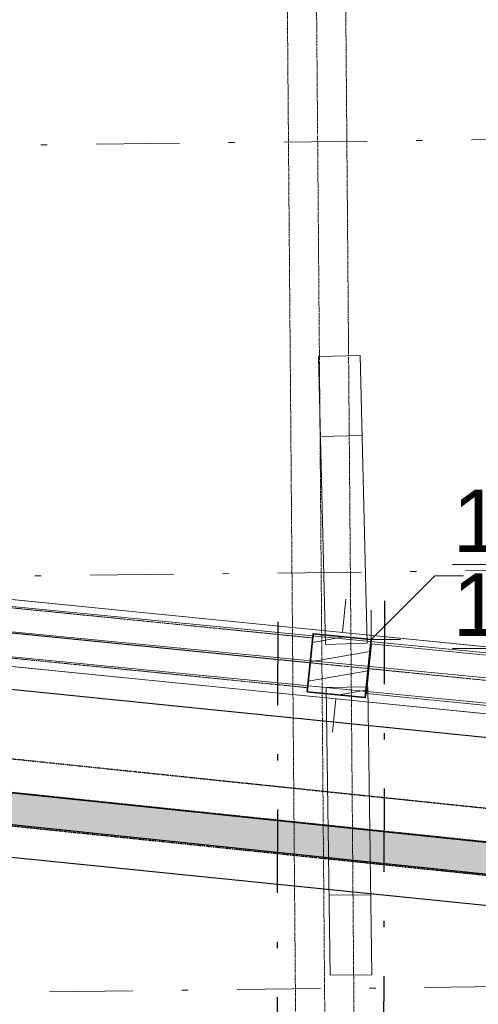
# Model space of a CAD drawing. Header units: millimetres. Extents: x -23738 to 4435, y -2716 to 20653.
# Tile 128 of 160: x -2844 to -1744, y 7390 to 9752. Entities that reach past the tile are written whole.
import ezdxf

# ---------------------------------------------------------------- set-up
doc = ezdxf.new("R2010")
doc.units = ezdxf.units.MM
doc.header["$MEASUREMENT"] = 0
for name, pattern in [('Wipeout_Contour', [1000, 0, -1000]), ('Čerchovaná', [450, 200, -117.5, 15, -117.5]), ('Čerchovaná M', [4.5, 2.5, -0.85, 0.3, -0.85]), ('Čerchovaná S', [3.5, 1.5, -0.85, 0.3, -0.85])]:
    doc.linetypes.add(name, pattern=pattern)
for name, color, linetype in [('9._POHLED ZÁPADNÍ_2_Anotace - SP', 7, 'Continuous'), ('9._POHLED ZÁPADNÍ_2_Konstrukce - krov', 7, 'Continuous'), ('9._POHLED ZÁPADNÍ_2_Konstrukce - nosné', 7, 'Continuous'), ('9._POHLED ZÁPADNÍ_2_Kresby a obrázky', 7, 'Continuous'), ('9._POHLED ZÁPADNÍ_2_Nové_Konstrukce - krov', 7, 'Continuous'), ('9._POHLED ZÁPADNÍ_2_Nové_Konstrukce - nosné', 7, 'Continuous'), ('9._POHLED ZÁPADNÍ_2_Nové_Výplně - Povrchové', 7, 'Continuous'), ('9._POHLED ZÁPADNÍ_2_Nové_Výplně – Řezové', 7, 'Continuous'), ('9._POHLED ZÁPADNÍ_2_Výplně - Povrchové', 7, 'Continuous'), ('9._POHLED ZÁPADNÍ_2_Výplně – Řezové', 7, 'Continuous')]:
    doc.layers.add(name, color=color, linetype=linetype)
doc.styles.add('GENEROVANÝ_STYL_1', font='txt')

msp = doc.modelspace()

# ---------------------------------------------------------------- linework, layer by layer
at = {"layer": '9._POHLED ZÁPADNÍ_2_Konstrukce - krov', "color": 8, "linetype": 'Čerchovaná', "lineweight": 13}
for p, q in [((-210.7, 9481.5), (-4110.8, 9437.5)), ((-772.5, 7443.3), (-4055.2, 7406.3))]:
    msp.add_line(p, q, dxfattribs=at)
at = {"layer": '9._POHLED ZÁPADNÍ_2_Konstrukce - krov', "color": 8, "linetype": 'Continuous', "lineweight": 13}
msp.add_line((-1999.6, 7461.3), (-2099.6, 7460), dxfattribs=at)

# ---------------------------------------------------------------- wipeouts: each hides what was drawn before it
at = {"color": 254, "linetype": 'Wipeout_Contour', "lineweight": 0, "ltscale": 43667.683526}
msp.add_wipeout([(-11030, 8570.7), (-702.1, 7524.2), (-702.1, 7926.3), (-10989.7, 8968.7)], dxfattribs=at).dxf.layer = '9._POHLED ZÁPADNÍ_2_Nové_Výplně - Povrchové'

# ---------------------------------------------------------------- next in the draw order: linework, layer by layer
at = {"layer": '9._POHLED ZÁPADNÍ_2_Nové_Konstrukce - nosné', "color": 1, "linetype": 'Continuous', "lineweight": 25, "flags": 128}
for points in [[(-702.1, 7926.3), (-10989.7, 8968.7)], [(-11030, 8570.7), (-702.1, 7524.2)]]:
    msp.add_lwpolyline(points, dxfattribs=at)

# ---------------------------------------------------------------- next in the draw order: wipeouts: each hides what was drawn before it
at = {"color": 254, "linetype": 'Wipeout_Contour', "lineweight": 0, "ltscale": 43915.405212}
msp.add_wipeout([(-10496.3, 8963.1), (-772.1, 7992), (-772.1, 8152.8), (-10480.4, 9122.3)], dxfattribs=at).dxf.layer = '9._POHLED ZÁPADNÍ_2_Výplně - Povrchové'

# ---------------------------------------------------------------- next in the draw order: linework, layer by layer
at = {"layer": '9._POHLED ZÁPADNÍ_2_Konstrukce - krov', "color": 8, "linetype": 'Continuous', "lineweight": 13}
for p, q in [((-2027.8, 8946.6), (-2127.7, 8944.2)), ((-2123.1, 8752.2), (-2023.1, 8754.6))]:
    msp.add_line(p, q, dxfattribs=at)
at = {"layer": '9._POHLED ZÁPADNÍ_2_Konstrukce - krov', "color": 8, "linetype": 'Čerchovaná', "lineweight": 13}
msp.add_line((-225, 8447.5), (-4125.1, 8403.5), dxfattribs=at)
at = {"layer": '9._POHLED ZÁPADNÍ_2_Konstrukce - nosné', "color": 251, "linetype": 'Continuous', "lineweight": 20, "true_color": 0x6a6a6a, "flags": 128}
for points in [[(-772.1, 8152.8), (-10480.4, 9122.3)], [(-10496.3, 8963.1), (-772.1, 7992)]]:
    msp.add_lwpolyline(points, dxfattribs=at)
at = {"layer": '9._POHLED ZÁPADNÍ_2_Kresby a obrázky', "color": 8, "linetype": 'Continuous', "lineweight": 13}
msp.add_line((-1779.5, 8418.7), (-1848.2, 8418.7), dxfattribs=at)

# ---------------------------------------------------------------- next in the draw order: texts
at = {"layer": '9._POHLED ZÁPADNÍ_2_Anotace - SP', "color": 8, "linetype": 'Continuous', "lineweight": 13, "insert": (-1631.2, 8448.7), "char_height": 150, "attachment_point": 5, "line_spacing_factor": 0.804162, "style": 'GENEROVANÝ_STYL_1'}
msp.add_mtext('\\A1;{\\pqc;\\fArial|b0|i0|c238|p38;\\L\\L1\\fArial|b0|i0|c238|p38;\\L\\L4\\fArial|b0|i0|c238|p38;\\L\\L0\\P\\pqc;\\fArial|b0|i0|c238|p38;1\\fArial|b0|i0|c238|p38;4\\fArial|b0|i0|c238|p38;0}', dxfattribs=at)

# ---------------------------------------------------------------- next in the draw order: wipeouts: each hides what was drawn before it
at = {"color": 254, "linetype": 'Wipeout_Contour', "lineweight": 0, "ltscale": 33892.773281}
msp.add_wipeout([(-4623.9, 8081.2), (-4631.7, 8006.6), (-702.1, 7596.3), (-702.1, 7671.7)], dxfattribs=at).dxf.layer = '9._POHLED ZÁPADNÍ_2_Nové_Výplně – Řezové'
at = {"color": 254, "linetype": 'Wipeout_Contour', "lineweight": 0, "ltscale": 33848.64421}
msp.add_wipeout([(-2154.6, 8140.1), (-2015.3, 8126.2), (-2001.3, 8265.5), (-2140.6, 8279.4)], dxfattribs=at).dxf.layer = '9._POHLED ZÁPADNÍ_2_Výplně – Řezové'

# ---------------------------------------------------------------- next in the draw order: hatches: boundary and pattern name
at = {"layer": '9._POHLED ZÁPADNÍ_2_Nové_Výplně – Řezové', "linetype": 'Continuous', "lineweight": 20, "true_color": 0xffaaaa}
h = msp.add_hatch(dxfattribs=at)
h.set_pattern_fill('Sádra_0002', color=21, style=0, pattern_type=2)
h.set_pattern_definition([(0, (0, -9e-13), (0, 37.5), [0, -37.5])])
h.paths.add_polyline_path([(-4623.9, 8081.2), (-4631.7, 8006.6), (-702.1, 7596.3), (-702.1, 7671.7)])
at = {"layer": '9._POHLED ZÁPADNÍ_2_Výplně – Řezové', "linetype": 'Continuous', "lineweight": 20, "true_color": 0xa86b51}
h = msp.add_hatch(dxfattribs=at)
h.set_pattern_fill('Dřevo_0002', color=35, style=0, pattern_type=2)
h.set_pattern_definition([(10, (0, -9e-13), (-7.81417, 44.31635), [])])
h.paths.add_polyline_path([(-2154.6, 8140.1), (-2015.3, 8126.2), (-2001.3, 8265.5), (-2140.6, 8279.4)])

# ---------------------------------------------------------------- next in the draw order: linework, layer by layer
at = {"layer": '9._POHLED ZÁPADNÍ_2_Konstrukce - krov', "color": 8, "linetype": 'Čerchovaná M', "lineweight": 13}
for p, q in [((-2256, 16398.7), (-2170.8, 5947)), ((-2116, 16399.9), (-2030.8, 5948.1)), ((-4002.4, 8455.3), (-2141.6, 8269.4)), ((-4014.3, 8335.8), (-2153.6, 8150)), ((-2153.6, 8150), (-2141.6, 8269.4))]:
    msp.add_line(p, q, dxfattribs=at)
at = {"layer": '9._POHLED ZÁPADNÍ_2_Konstrukce - krov', "color": 251, "linetype": 'Čerchovaná S', "lineweight": 13, "true_color": 0x6a6a6a}
for p, q in [((-2186, 16399.3), (-2100.8, 5947.6)), ((-10884.4, 9082.2), (-569.1, 8052.1)), ((-4008.4, 8395.6), (-2147.6, 8209.7))]:
    msp.add_line(p, q, dxfattribs=at)
at = {"layer": '9._POHLED ZÁPADNÍ_2_Konstrukce - krov', "color": 8, "linetype": 'Continuous', "lineweight": 13}
for p, q in [((-10876.4, 9161.8), (-561.1, 8131.7)), ((-10892.3, 9002.6), (-577, 7972.5)), ((-2127.7, 8944.2), (-2110.9, 8253.9)), ((-2011, 8256.4), (-2027.8, 8946.6)), ((-624.5, 8126.5), (-4074.7, 8462.4)), ((-624.5, 8126.5), (-4074.7, 8462.4)), ((-630.4, 8066.8), (-4080.5, 8402.7)), ((-636.2, 8007), (-4086.3, 8343)), ((-636.2, 8007), (-4086.3, 8343)), ((-2110.9, 8253.9), (-2011, 8256.4)), ((-2000.6, 8255.3), (-2012.5, 8135.9)), ((-1292, 8184.6), (-2000.6, 8255.3)), ((-2109, 8150.4), (-2009, 8151.7)), ((-2099.6, 7460), (-2109, 8150.4)), ((-2009, 8151.7), (-1999.6, 7461.3)), ((-2012.5, 8135.9), (-1304, 8065.2)), ((-2102.2, 7652.1), (-2002.2, 7653.4))]:
    msp.add_line(p, q, dxfattribs=at)
at = {"layer": '9._POHLED ZÁPADNÍ_2_Konstrukce - krov', "color": 1, "linetype": 'Continuous', "lineweight": 20}
for p, q in [((-2070, 8282.4), (-2062.1, 8362)), ((-2157.6, 8210.7), (-2237.2, 8218.7)), ((-1998.3, 8194.8), (-1918.7, 8186.9)), ((-2085.9, 8123.2), (-2093.9, 8043.6))]:
    msp.add_line(p, q, dxfattribs=at)
at = {"layer": '9._POHLED ZÁPADNÍ_2_Konstrukce - krov', "color": 7, "linetype": 'Continuous', "lineweight": 35, "flags": 128}
msp.add_lwpolyline([(-2154.6, 8140.1), (-2015.3, 8126.2), (-2001.3, 8265.5), (-2140.6, 8279.4)], close=True, dxfattribs=at)
at = {"layer": '9._POHLED ZÁPADNÍ_2_Konstrukce - krov', "color": 1, "linetype": 'Continuous', "lineweight": 20}
msp.add_point((-2078, 8202.8), dxfattribs=at)
at = {"layer": '9._POHLED ZÁPADNÍ_2_Kresby a obrázky', "color": 8, "linetype": 'Continuous', "lineweight": 13}
for p, q in [((-1848.2, 8418.7), (-2001.3, 8265.5)), ((-2001.3, 8265.5), (-2001.3, 8336.2)), ((-2001.3, 8265.5), (-1930.6, 8265.5))]:
    msp.add_line(p, q, dxfattribs=at)
at = {"layer": '9._POHLED ZÁPADNÍ_2_Nové_Konstrukce - krov', "color": 1, "linetype": 'Čerchovaná M', "lineweight": 25}
for p, q in [((-15661, 9312.9), (-478.6, 7731.1)), ((-15677.6, 9153.7), (-495.2, 7572))]:
    msp.add_line(p, q, dxfattribs=at)
at = {"layer": '9._POHLED ZÁPADNÍ_2_Nové_Konstrukce - krov', "color": 1, "linetype": 'Čerchovaná S', "lineweight": 25}
msp.add_line((-15669.3, 9233.3), (-486.9, 7651.6), dxfattribs=at)
at = {"layer": '9._POHLED ZÁPADNÍ_2_Nové_Konstrukce - krov', "color": 1, "linetype": 'Čerchovaná', "lineweight": 25}
for p, q in [((-1969.4, 8358.1), (-1977.2, 4310.2)), ((-2225.2, 8307.9), (-2232.9, 4260))]:
    msp.add_line(p, q, dxfattribs=at)
at = {"layer": '9._POHLED ZÁPADNÍ_2_Nové_Konstrukce - nosné', "color": 1, "linetype": 'Continuous', "lineweight": 25, "flags": 128}
for points in [[(-702.1, 7671.7), (-4623.9, 8081.2)], [(-4631.7, 8006.6), (-702.1, 7596.3)]]:
    msp.add_lwpolyline(points, dxfattribs=at)

doc.saveas('drawing.dxf')
